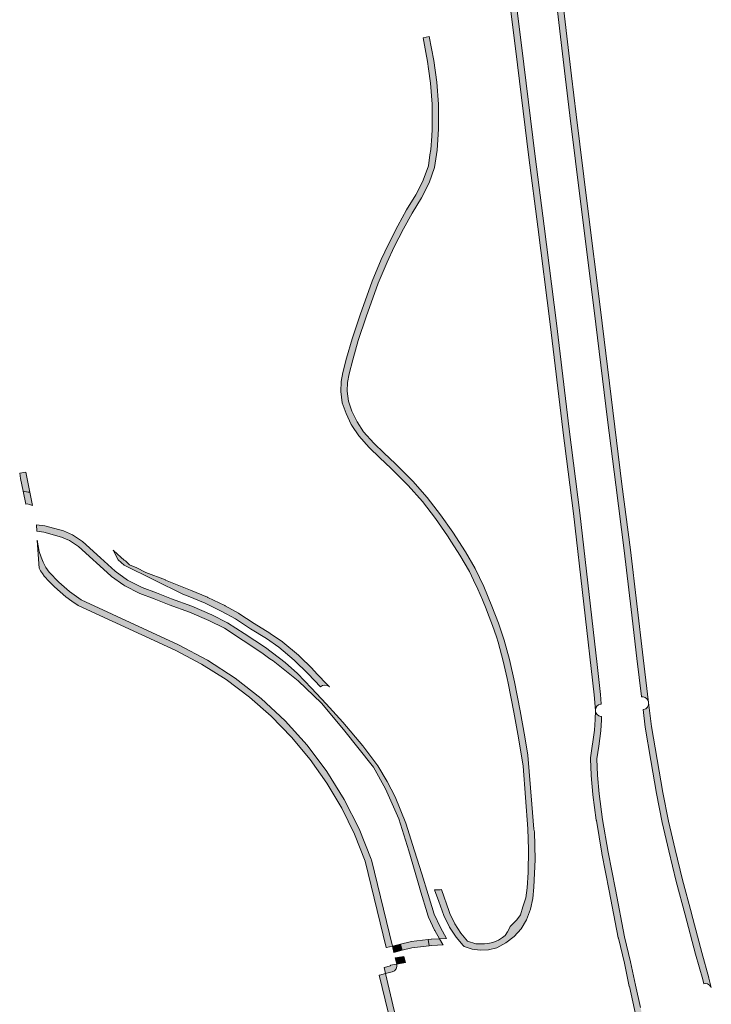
# Model space of a CAD drawing. Extents: x 98391 to 109703, y 464044 to 471306.
# Tile 24 of 31: x 104049 to 104157, y 470028 to 470183. Entities that reach past the tile are written whole.
import ezdxf

# ---------------------------------------------------------------- set-up
doc = ezdxf.new("R2010")
doc.units = 0
doc.layers.add('002 JA', color=3, linetype='Continuous', lineweight=20, true_color=0x00ff00)

msp = doc.modelspace()

# ---------------------------------------------------------------- hatches: boundary and pattern name
at = {"layer": '002 JA', "true_color": 0x00ff00}
for points in [[(104146.35, 470076.49), (104146.62, 470076.49), (104146.93, 470076.39), (104147.19, 470076.2), (104147.37, 470075.93), (104147.46, 470075.62), (104147.46, 470075.63), (104146.58, 470082.64), (104144.61, 470099.56), (104144.61, 470099.57), (104143.28, 470109.85), (104139.9, 470137.22), (104139.9, 470137.22), (104137.87, 470153.44), (104136.12, 470167.79), (104136.12, 470167.79), (104135.34, 470173.89), (104131.8, 470204.16), (104131.8, 470204.17), (104129.63, 470222.45), (104129.63, 470222.45), (104122.47, 470282.43), (104122.47, 470282.38), (104122.41, 470282.01), (104122.22, 470281.69), (104121.91, 470281.46), (104121.59, 470281.37), (104128.64, 470222.33), (104130.81, 470204.05), (104134.35, 470173.77), (104135.12, 470167.66), (104136.88, 470153.32), (104138.9, 470137.1), (104141.02, 470119.96), (104142.29, 470109.73), (104143.62, 470099.44), (104144.7, 470090.19), (104145.58, 470082.52), (104146.34, 470076.56), (104146.35, 470076.49)], [(104115.13, 470280.5), (104114.82, 470280.5), (104114.47, 470280.64), (104114.19, 470280.89), (104114.03, 470281.23), (104114.02, 470281.29), (104114.35, 470278.88), (104115.29, 470271.27), (104115.29, 470271.26), (104116.34, 470263.1), (104118.28, 470246.04), (104118.28, 470246.03), (104120.25, 470230.08), (104122.65, 470209.63), (104122.65, 470209.62), (104124.93, 470191.56), (104126.89, 470175.57), (104126.89, 470175.57), (104128.68, 470161.09), (104128.68, 470161.08), (104130.1, 470150.17), (104132.01, 470134.95), (104134.01, 470118.35), (104134.01, 470118.34), (104135.69, 470105.23), (104138.92, 470076.8), (104139.11, 470074.37), (104139.12, 470074.42), (104139.18, 470074.76), (104139.36, 470075.05), (104139.62, 470075.27), (104139.94, 470075.38), (104140.04, 470075.4), (104139.92, 470076.9), (104139.4, 470081.56), (104138.13, 470092.57), (104136.68, 470105.35), (104135.01, 470118.47), (104133.01, 470135.07), (104131.09, 470150.3), (104129.67, 470161.21), (104127.88, 470175.69), (104125.93, 470191.68), (104123.64, 470209.75), (104121.24, 470230.2), (104119.27, 470246.15), (104117.34, 470263.22), (104116.28, 470271.39), (104115.34, 470279.01), (104115.13, 470280.5)], [(104116.28, 470042.54), (104116.18, 470042.84), (104114.96, 470046.29), (104114.79, 470046.26), (104113.91, 470046.26), (104114.56, 470044.44), (104115.34, 470042.22), (104116.22, 470040.4), (104117.26, 470038.85), (104118.39, 470037.52), (104118.55, 470037.39), (104119.78, 470036.97), (104121.07, 470036.79), (104122.37, 470036.85), (104123.64, 470037.15), (104125.08, 470037.92), (104126.36, 470038.93), (104127.45, 470040.16), (104128.29, 470041.56), (104128.93, 470043.2), (104129.32, 470044.91), (104129.47, 470046.66), (104129.65, 470051.01), (104129.55, 470055.35), (104129.48, 470055.76), (104129.17, 470059.7), (104128.53, 470067.34), (104128.06, 470070.25), (104127.32, 470074.29), (104126.44, 470078.87), (104125.62, 470082.34), (104124.82, 470085.39), (104123.93, 470088.04), (104122.9, 470090.71), (104121.61, 470093.8), (104120.24, 470096.62), (104118.73, 470099.23), (104116.78, 470102.31), (104114.85, 470105.06), (104112.76, 470107.75), (104110.49, 470110.32), (104107.73, 470113.08), (104105.98, 470114.71), (104104.35, 470116.28), (104102.78, 470118.08), (104101.74, 470119.63), (104100.95, 470121.32), (104100.39, 470122.85), (104100.18, 470124.45), (104100.24, 470125.81), (104100.51, 470127.13), (104101.08, 470129.32), (104101.93, 470132.35), (104103.17, 470136.07), (104105.08, 470141.34), (104106.44, 470144.68), (104107.55, 470147.04), (104109.03, 470149.89), (104110.36, 470152.36), (104111.85, 470154.73), (104113.05, 470157.1), (104113.91, 470159.51), (104114.3, 470162.19), (104114.52, 470165.49), (104114.53, 470169.43), (104114.27, 470172.85), (104113.77, 470176.25), (104113.07, 470180.03), (104112.09, 470179.85), (104112.52, 470177.5), (104112.78, 470176.09), (104112.95, 470174.98), (104113.27, 470172.74), (104113.53, 470169.4), (104113.52, 470167.33), (104113.52, 470165.52), (104113.45, 470164.43), (104113.3, 470162.3), (104113.18, 470161.46), (104112.94, 470159.75), (104112.13, 470157.49), (104111.63, 470156.51), (104110.98, 470155.22), (104109.49, 470152.86), (104108.15, 470150.35), (104106.66, 470147.48), (104105.52, 470145.08), (104104.14, 470141.69), (104102.23, 470136.4), (104100.98, 470132.65), (104100.11, 470129.58), (104099.53, 470127.36), (104099.24, 470125.93), (104099.18, 470124.4), (104099.41, 470122.61), (104100.02, 470120.94), (104100.84, 470119.19), (104100.86, 470119.15), (104100.91, 470119.07), (104102.04, 470117.41), (104103.62, 470115.59), (104105.29, 470113.98), (104107.04, 470112.36), (104109.76, 470109.64), (104111.99, 470107.11), (104114.04, 470104.47), (104115.95, 470101.76), (104116.57, 470100.78), (104117.88, 470098.71), (104119.36, 470096.16), (104120.01, 470094.81), (104120.7, 470093.39), (104121.4, 470091.71), (104121.97, 470090.33), (104122.2, 470089.73), (104122.99, 470087.7), (104123.59, 470085.92), (104123.87, 470085.1), (104124.65, 470082.1), (104125.29, 470079.38), (104125.46, 470078.66), (104126.34, 470074.1), (104127.08, 470070.08), (104127.79, 470065.62), (104128.53, 470055.84), (104128.61, 470052.57), (104128.58, 470048.98), (104128.43, 470046.55), (104128.21, 470044.98), (104127.73, 470043.56), (104127.39, 470042.31), (104126.78, 470041.54), (104125.76, 470040.51), (104125.68, 470040.34), (104125.33, 470039.69), (104124.98, 470039.08), (104124.53, 470038.76), (104123.91, 470038.38), (104123.27, 470038.08), (104122.75, 470037.93), (104122.23, 470037.84), (104121.7, 470037.79), (104121.17, 470037.79), (104120.38, 470037.76), (104119.08, 470038.22), (104118.03, 470039.45), (104117.05, 470040.92), (104116.28, 470042.54)], [(104048.86, 470111.58), (104049, 470110.75), (104049.4, 470108.74), (104050.21, 470108.6), (104050.45, 470108.61), (104049.98, 470110.94), (104049.84, 470111.74), (104048.86, 470111.58)], [(104049.81, 470106.71), (104050.01, 470106.75), (104050.37, 470106.68), (104050.88, 470106.49), (104050.45, 470108.61), (104050.21, 470108.6), (104049.4, 470108.74), (104049.81, 470106.71)], [(104114.67, 470038.59), (104115.79, 470038.64), (104114.82, 470040.35), (104113.84, 470042.42), (104112.89, 470045.54), (104111.91, 470048.76), (104110.73, 470052.37), (104109.37, 470056.68), (104107.73, 470060.84), (104106.46, 470063.21), (104104.99, 470065.69), (104102.63, 470068.85), (104099.52, 470072.56), (104096.9, 470075.4), (104094.59, 470077.85), (104092.42, 470080.15), (104090.46, 470081.91), (104087.41, 470084.25), (104084.03, 470086.45), (104081.45, 470088.11), (104078.96, 470089.37), (104075.84, 470090.73), (104072.64, 470091.88), (104070.28, 470092.79), (104068.05, 470093.63), (104065.78, 470094.8), (104063.81, 470096.22), (104061.53, 470098.3), (104058.7, 470100.88), (104057.16, 470101.9), (104055.74, 470102.51), (104052.82, 470103.3), (104051.49, 470103.5), (104051.54, 470102.49), (104052.62, 470102.32), (104055.41, 470101.56), (104056.68, 470101.01), (104058.08, 470100.09), (104063.14, 470095.48), (104063.23, 470095.4), (104065.2, 470093.99), (104065.32, 470093.91), (104067.59, 470092.74), (104067.7, 470092.7), (104069.92, 470091.86), (104072.28, 470090.94), (104072.31, 470090.93), (104075.47, 470089.8), (104078.53, 470088.47), (104080.95, 470087.25), (104086.84, 470083.43), (104088.08, 470082.48), (104088.62, 470082.13), (104092.49, 470079.02), (104096.16, 470075.49), (104099.6, 470071.38), (104104.3, 470065.48), (104106.19, 470062.1), (104108.31, 470057.4), (104109.85, 470052.34), (104111.58, 470046.46), (104111.59, 470046.39), (104112.89, 470042.13), (104112.94, 470041.99), (104113.91, 470039.92), (104113.95, 470039.85), (104114.67, 470038.59)], [(104106.32, 470037.2), (104106.34, 470037.21), (104107.29, 470037.42), (104107.3, 470037.42), (104104, 470050.96), (104103.98, 470051.05), (104102.05, 470055.84), (104099.72, 470060.43), (104097, 470064.8), (104093.9, 470068.92), (104090.46, 470072.75), (104086.69, 470076.27), (104082.63, 470079.44), (104078.31, 470082.25), (104073.76, 470084.66), (104073.75, 470084.67), (104058.48, 470091.71), (104056.69, 470093.01), (104055.01, 470094.47), (104053.47, 470096.06), (104052.98, 470096.81), (104052.55, 470097.6), (104052.2, 470098.43), (104051.93, 470099.28), (104051.73, 470100.16), (104051.61, 470101.05), (104051.62, 470101.04), (104051.89, 470096.69), (104052.14, 470096.26), (104052.41, 470095.84), (104052.69, 470095.43), (104053.49, 470094.57), (104054.32, 470093.74), (104055.19, 470092.96), (104056.09, 470092.21), (104057.03, 470091.5), (104058, 470090.84), (104073.33, 470083.76), (104077.37, 470081.64), (104081.22, 470079.21), (104084.87, 470076.48), (104088.3, 470073.47), (104091.48, 470070.2), (104094.39, 470066.7), (104097.02, 470062.97), (104099.34, 470059.05), (104101.35, 470054.96), (104103.03, 470050.72), (104106.32, 470037.2)], [(104074.56, 470092.57), (104075.25, 470092.28), (104077.93, 470091.2), (104080.56, 470089.91), (104082.69, 470088.72), (104083.8, 470088), (104085.05, 470087.19), (104087.55, 470085.63), (104089.47, 470084.3), (104091.9, 470082.26), (104094.1, 470080.12), (104096.03, 470078.09), (104096.33, 470078.28), (104096.7, 470078.35), (104097.08, 470078.28), (104097.4, 470078.07), (104096.77, 470078.76), (104096.75, 470078.78), (104094.82, 470080.81), (104094.79, 470080.84), (104092.6, 470082.98), (104092.54, 470083.03), (104090.11, 470085.06), (104090.04, 470085.12), (104088.12, 470086.45), (104088.08, 470086.48), (104085.59, 470088.03), (104083.23, 470089.56), (104083.18, 470089.6), (104081.05, 470090.79), (104081, 470090.81), (104078.37, 470092.1), (104078.3, 470092.13), (104075.63, 470093.21), (104071.74, 470094.82), (104071.72, 470094.83), (104068.64, 470096.01), (104067.11, 470096.76), (104066.95, 470096.86), (104066.07, 470097.22), (104065.45, 470097.81), (104065.21, 470097.96), (104063.6, 470099.4), (104063.49, 470099.51), (104064.28, 470097.98), (104065.25, 470097.15), (104074.56, 470092.57)], [(104147.46, 470075.62), (104147.44, 470075.25), (104147.27, 470074.91), (104147, 470074.65), (104146.64, 470074.52), (104146.59, 470074.51), (104146.93, 470071.74), (104147.78, 470066.53), (104148.71, 470061.34), (104149.6, 470056.82), (104150.62, 470052.35), (104151.78, 470047.56), (104153.19, 470042.31), (104154.82, 470036.18), (104155.94, 470032.17), (104156.1, 470031.52), (104156.32, 470031.57), (104156.68, 470031.51), (104157, 470031.32), (104157.23, 470031.02), (104157.28, 470030.92), (104156.91, 470032.41), (104156.9, 470032.44), (104155.79, 470036.44), (104154.16, 470042.56), (104154.16, 470042.57), (104152.74, 470047.81), (104151.59, 470052.58), (104150.58, 470057.03), (104149.69, 470061.53), (104148.77, 470066.7), (104147.92, 470071.88), (104147.46, 470075.62), (104147.46, 470075.62)], [(104139.11, 470074.37), (104139.07, 470072.97), (104138.97, 470071.28), (104138.35, 470066.95), (104138.34, 470066.77), (104138.44, 470064.21), (104138.44, 470064.15), (104138.73, 470061.19), (104138.73, 470061.16), (104139.25, 470057.15), (104139.26, 470057.11), (104140.1, 470051.98), (104140.11, 470051.95), (104141.26, 470046.11), (104142.7, 470038.7), (104142.71, 470038.66), (104143.65, 470034.74), (104144.42, 470031.11), (104144.43, 470031.11), (104145.75, 470025.11), (104145.76, 470025.08), (104146.3, 470022.91), (104146.68, 470019.35), (104146.55, 470017.42), (104146.56, 470017.46), (104146.69, 470017.81), (104146.94, 470018.1), (104147.27, 470018.27), (104147.62, 470018.3), (104147.68, 470019.37), (104147.48, 470021.21), (104147.29, 470023.08), (104146.73, 470025.33), (104146.18, 470027.81), (104145.4, 470031.32), (104144.63, 470034.96), (104143.68, 470038.89), (104142.25, 470046.3), (104141.09, 470052.14), (104140.24, 470057.28), (104139.72, 470061.28), (104139.44, 470064.25), (104139.34, 470066.81), (104139.63, 470068.77), (104139.97, 470071.18), (104140.07, 470072.92), (104140.09, 470073.41), (104139.96, 470073.41), (104139.64, 470073.51), (104139.38, 470073.72), (104139.2, 470074), (104139.12, 470074.32), (104139.11, 470074.37)], [(104108.8, 470036.77), (104110.34, 470037.15), (104113.04, 470037.48), (104112.88, 470038.46), (104110.22, 470038.15), (104110.09, 470038.12), (104108.53, 470037.73), (104108.8, 470036.77)], [(104115.24, 470037.62), (104115.2, 470037.67), (104114.67, 470038.59), (104113.42, 470038.53), (104113.35, 470038.52), (104112.88, 470038.46), (104113.04, 470037.48), (104113.47, 470037.53), (104115.24, 470037.62)], [(104108.8, 470036.77), (104108.53, 470037.73), (104107.3, 470037.42), (104107.53, 470036.45), (104108.8, 470036.77)], [(104109.33, 470034.84), (104109.06, 470035.81), (104107.74, 470035.6), (104107.98, 470034.62), (104109.33, 470034.84)], [(104107.98, 470034.62), (104106.99, 470034.46), (104107.01, 470034.36), (104105.97, 470034.1), (104106.2, 470033.12), (104107.26, 470033.39), (104107.61, 470033.56), (104107.87, 470033.84), (104108, 470034.21), (104107.99, 470034.6), (104107.98, 470034.62)], [(104106.2, 470033.12), (104105.25, 470032.88), (104105.23, 470032.88), (104106.61, 470027.07), (104108.12, 470021.22), (104111.93, 470008.54), (104111.96, 470008.55), (104112.34, 470008.58), (104112.71, 470008.46), (104113, 470008.21), (104113.18, 470007.87), (104113.18, 470007.87), (104109.08, 470021.49), (104107.58, 470027.31), (104106.2, 470033.12)]]:
    msp.add_hatch(color=3, dxfattribs=at).paths.add_polyline_path(points)

# ---------------------------------------------------------------- linework, layer by layer
at = {"layer": '002 JA', "color": 54, "true_color": 0x00c000}
for points in [[(104130.81, 470204.05), (104134.35, 470173.77), (104135.12, 470167.66), (104136.88, 470153.32), (104138.9, 470137.1), (104141.02, 470119.96), (104142.29, 470109.73), (104143.62, 470099.44), (104144.7, 470090.19), (104145.58, 470082.52), (104146.34, 470076.56), (104146.35, 470076.49), (104146.35, 470076.49), (104146.62, 470076.49), (104146.93, 470076.39), (104147.19, 470076.2), (104147.37, 470075.93), (104147.46, 470075.62), (104147.46, 470075.63), (104146.58, 470082.64), (104144.61, 470099.56), (104144.61, 470099.57), (104143.28, 470109.85), (104139.9, 470137.22), (104139.9, 470137.22), (104137.87, 470153.44), (104136.12, 470167.79), (104136.12, 470167.79), (104135.34, 470173.89), (104131.8, 470204.16)], [(104124.93, 470191.56), (104126.89, 470175.57), (104126.89, 470175.57), (104128.68, 470161.09), (104128.68, 470161.08), (104130.1, 470150.17), (104132.01, 470134.95), (104134.01, 470118.35), (104134.01, 470118.34), (104135.69, 470105.23), (104138.92, 470076.8), (104139.11, 470074.37), (104139.12, 470074.42), (104139.18, 470074.76), (104139.36, 470075.05), (104139.62, 470075.27), (104139.94, 470075.38), (104140.04, 470075.4), (104139.92, 470076.9), (104139.4, 470081.56), (104138.13, 470092.57), (104136.68, 470105.35), (104135.01, 470118.47), (104133.01, 470135.07), (104131.09, 470150.3), (104129.67, 470161.21), (104127.88, 470175.69), (104125.93, 470191.68)], [(104146.18, 470027.81), (104145.4, 470031.32), (104144.63, 470034.96), (104143.68, 470038.89), (104142.25, 470046.3), (104141.09, 470052.14), (104140.24, 470057.28), (104139.72, 470061.28), (104139.44, 470064.25), (104139.34, 470066.81), (104139.63, 470068.77), (104139.97, 470071.18), (104140.07, 470072.92), (104140.09, 470073.41), (104139.96, 470073.41), (104139.64, 470073.51), (104139.38, 470073.72), (104139.2, 470074), (104139.12, 470074.32), (104139.11, 470074.37), (104139.11, 470074.37), (104139.07, 470072.97), (104138.97, 470071.28), (104138.35, 470066.95), (104138.34, 470066.77), (104138.44, 470064.21), (104138.44, 470064.15), (104138.73, 470061.19), (104138.73, 470061.16), (104139.25, 470057.15), (104139.26, 470057.11), (104140.1, 470051.98), (104140.11, 470051.95), (104141.26, 470046.11), (104142.7, 470038.7), (104142.71, 470038.66), (104143.65, 470034.74), (104144.42, 470031.11), (104144.43, 470031.11), (104145.75, 470025.11)]]:
    msp.add_lwpolyline(points, dxfattribs=at)
for points in [[(104116.28, 470042.54), (104116.18, 470042.84), (104114.96, 470046.29), (104114.79, 470046.26), (104113.91, 470046.26), (104114.56, 470044.44), (104115.34, 470042.22), (104116.22, 470040.4), (104117.26, 470038.85), (104118.39, 470037.52), (104118.55, 470037.39), (104119.78, 470036.97), (104121.07, 470036.79), (104122.37, 470036.85), (104123.64, 470037.15), (104125.08, 470037.92), (104126.36, 470038.93), (104127.45, 470040.16), (104128.29, 470041.56), (104128.93, 470043.2), (104129.32, 470044.91), (104129.47, 470046.66), (104129.65, 470051.01), (104129.55, 470055.35), (104129.48, 470055.76), (104129.17, 470059.7), (104128.53, 470067.34), (104128.06, 470070.25), (104127.32, 470074.29), (104126.44, 470078.87), (104125.62, 470082.34), (104124.82, 470085.39), (104123.93, 470088.04), (104122.9, 470090.71), (104121.61, 470093.8), (104120.24, 470096.62), (104118.73, 470099.23), (104116.78, 470102.31), (104114.85, 470105.06), (104112.76, 470107.75), (104110.49, 470110.32), (104107.73, 470113.08), (104105.98, 470114.71), (104104.35, 470116.28), (104102.78, 470118.08), (104101.74, 470119.63), (104100.95, 470121.32), (104100.39, 470122.85), (104100.18, 470124.45), (104100.24, 470125.81), (104100.51, 470127.13), (104101.08, 470129.32), (104101.93, 470132.35), (104103.17, 470136.07), (104105.08, 470141.34), (104106.44, 470144.68), (104107.55, 470147.04), (104109.03, 470149.89), (104110.36, 470152.36), (104111.85, 470154.73), (104113.05, 470157.1), (104113.91, 470159.51), (104114.3, 470162.19), (104114.52, 470165.49), (104114.53, 470169.43), (104114.27, 470172.85), (104113.77, 470176.25), (104113.07, 470180.03), (104112.09, 470179.85), (104112.52, 470177.5), (104112.78, 470176.09), (104112.95, 470174.98), (104113.27, 470172.74), (104113.53, 470169.4), (104113.52, 470167.33), (104113.52, 470165.52), (104113.45, 470164.43), (104113.3, 470162.3), (104113.18, 470161.46), (104112.94, 470159.75), (104112.13, 470157.49), (104111.63, 470156.51), (104110.98, 470155.22), (104109.49, 470152.86), (104108.15, 470150.35), (104106.66, 470147.48), (104105.52, 470145.08), (104104.14, 470141.69), (104102.23, 470136.4), (104100.98, 470132.65), (104100.11, 470129.58), (104099.53, 470127.36), (104099.24, 470125.93), (104099.18, 470124.4), (104099.41, 470122.61), (104100.02, 470120.94), (104100.84, 470119.19), (104100.86, 470119.15), (104100.91, 470119.07), (104102.04, 470117.41), (104103.62, 470115.59), (104105.29, 470113.98), (104107.04, 470112.36), (104109.76, 470109.64), (104111.99, 470107.11), (104114.04, 470104.47), (104115.95, 470101.76), (104116.57, 470100.78), (104117.88, 470098.71), (104119.36, 470096.16), (104120.01, 470094.81), (104120.7, 470093.39), (104121.4, 470091.71), (104121.97, 470090.33), (104122.2, 470089.73), (104122.99, 470087.7), (104123.59, 470085.92), (104123.87, 470085.1), (104124.65, 470082.1), (104125.29, 470079.38), (104125.46, 470078.66), (104126.34, 470074.1), (104127.08, 470070.08), (104127.79, 470065.62), (104128.53, 470055.84), (104128.61, 470052.57), (104128.58, 470048.98), (104128.43, 470046.55), (104128.21, 470044.98), (104127.73, 470043.56), (104127.39, 470042.31), (104126.78, 470041.54), (104125.76, 470040.51), (104125.68, 470040.34), (104125.33, 470039.69), (104124.98, 470039.08), (104124.53, 470038.76), (104123.91, 470038.38), (104123.27, 470038.08), (104122.75, 470037.93), (104122.23, 470037.84), (104121.7, 470037.79), (104121.17, 470037.79), (104120.38, 470037.76), (104119.08, 470038.22), (104118.03, 470039.45), (104117.05, 470040.92), (104116.28, 470042.54)], [(104048.86, 470111.58), (104049, 470110.75), (104049.4, 470108.74), (104050.21, 470108.6), (104050.45, 470108.61), (104049.98, 470110.94), (104049.84, 470111.74), (104048.86, 470111.58)], [(104049.81, 470106.71), (104050.01, 470106.75), (104050.37, 470106.68), (104050.88, 470106.49), (104050.45, 470108.61), (104050.21, 470108.6), (104049.4, 470108.74), (104049.81, 470106.71)], [(104114.67, 470038.59), (104115.79, 470038.64), (104114.82, 470040.35), (104113.84, 470042.42), (104112.89, 470045.54), (104111.91, 470048.76), (104110.73, 470052.37), (104109.37, 470056.68), (104107.73, 470060.84), (104106.46, 470063.21), (104104.99, 470065.69), (104102.63, 470068.85), (104099.52, 470072.56), (104096.9, 470075.4), (104094.59, 470077.85), (104092.42, 470080.15), (104090.46, 470081.91), (104087.41, 470084.25), (104084.03, 470086.45), (104081.45, 470088.11), (104078.96, 470089.37), (104075.84, 470090.73), (104072.64, 470091.88), (104070.28, 470092.79), (104068.05, 470093.63), (104065.78, 470094.8), (104063.81, 470096.22), (104061.53, 470098.3), (104058.7, 470100.88), (104057.16, 470101.9), (104055.74, 470102.51), (104052.82, 470103.3), (104051.49, 470103.5), (104051.54, 470102.49), (104052.62, 470102.32), (104055.41, 470101.56), (104056.68, 470101.01), (104058.08, 470100.09), (104063.14, 470095.48), (104063.23, 470095.4), (104065.2, 470093.99), (104065.32, 470093.91), (104067.59, 470092.74), (104067.7, 470092.7), (104069.92, 470091.86), (104072.28, 470090.94), (104072.31, 470090.93), (104075.47, 470089.8), (104078.53, 470088.47), (104080.95, 470087.25), (104086.84, 470083.43), (104088.08, 470082.48), (104088.62, 470082.13), (104092.49, 470079.02), (104096.16, 470075.49), (104099.6, 470071.38), (104104.3, 470065.48), (104106.19, 470062.1), (104108.31, 470057.4), (104109.85, 470052.34), (104111.58, 470046.46), (104111.59, 470046.39), (104112.89, 470042.13), (104112.94, 470041.99), (104113.91, 470039.92), (104113.95, 470039.85), (104114.67, 470038.59)], [(104106.32, 470037.2), (104106.34, 470037.21), (104107.29, 470037.42), (104107.3, 470037.42), (104104, 470050.96), (104103.98, 470051.05), (104102.05, 470055.84), (104099.72, 470060.43), (104097, 470064.8), (104093.9, 470068.92), (104090.46, 470072.75), (104086.69, 470076.27), (104082.63, 470079.44), (104078.31, 470082.25), (104073.76, 470084.66), (104073.75, 470084.67), (104058.48, 470091.71), (104056.69, 470093.01), (104055.01, 470094.47), (104053.47, 470096.06), (104052.98, 470096.81), (104052.55, 470097.6), (104052.2, 470098.43), (104051.93, 470099.28), (104051.73, 470100.16), (104051.61, 470101.05), (104051.62, 470101.04), (104051.89, 470096.69), (104052.14, 470096.26), (104052.41, 470095.84), (104052.69, 470095.43), (104053.49, 470094.57), (104054.32, 470093.74), (104055.19, 470092.96), (104056.09, 470092.21), (104057.03, 470091.5), (104058, 470090.84), (104073.33, 470083.76), (104077.37, 470081.64), (104081.22, 470079.21), (104084.87, 470076.48), (104088.3, 470073.47), (104091.48, 470070.2), (104094.39, 470066.7), (104097.02, 470062.97), (104099.34, 470059.05), (104101.35, 470054.96), (104103.03, 470050.72), (104106.32, 470037.2)], [(104074.56, 470092.57), (104075.25, 470092.28), (104077.93, 470091.2), (104080.56, 470089.91), (104082.69, 470088.72), (104083.8, 470088), (104085.05, 470087.19), (104087.55, 470085.63), (104089.47, 470084.3), (104091.9, 470082.26), (104094.1, 470080.12), (104096.03, 470078.09), (104096.33, 470078.28), (104096.7, 470078.35), (104097.08, 470078.28), (104097.4, 470078.07), (104096.77, 470078.76), (104096.75, 470078.78), (104094.82, 470080.81), (104094.79, 470080.84), (104092.6, 470082.98), (104092.54, 470083.03), (104090.11, 470085.06), (104090.04, 470085.12), (104088.12, 470086.45), (104088.08, 470086.48), (104085.59, 470088.03), (104083.23, 470089.56), (104083.18, 470089.6), (104081.05, 470090.79), (104081, 470090.81), (104078.37, 470092.1), (104078.3, 470092.13), (104075.63, 470093.21), (104071.74, 470094.82), (104071.72, 470094.83), (104068.64, 470096.01), (104067.11, 470096.76), (104066.95, 470096.86), (104066.07, 470097.22), (104065.45, 470097.81), (104065.21, 470097.96), (104063.6, 470099.4), (104063.49, 470099.51), (104064.28, 470097.98), (104065.25, 470097.15), (104074.56, 470092.57)], [(104147.46, 470075.62), (104147.44, 470075.25), (104147.27, 470074.91), (104147, 470074.65), (104146.64, 470074.52), (104146.59, 470074.51), (104146.93, 470071.74), (104147.78, 470066.53), (104148.71, 470061.34), (104149.6, 470056.82), (104150.62, 470052.35), (104151.78, 470047.56), (104153.19, 470042.31), (104154.82, 470036.18), (104155.94, 470032.17), (104156.1, 470031.52), (104156.32, 470031.57), (104156.68, 470031.51), (104157, 470031.32), (104157.23, 470031.02), (104157.28, 470030.92), (104156.91, 470032.41), (104156.9, 470032.44), (104155.79, 470036.44), (104154.16, 470042.56), (104154.16, 470042.57), (104152.74, 470047.81), (104151.59, 470052.58), (104150.58, 470057.03), (104149.69, 470061.53), (104148.77, 470066.7), (104147.92, 470071.88), (104147.46, 470075.62), (104147.46, 470075.62)], [(104108.8, 470036.77), (104110.34, 470037.15), (104113.04, 470037.48), (104112.88, 470038.46), (104110.22, 470038.15), (104110.09, 470038.12), (104108.53, 470037.73), (104108.8, 470036.77)], [(104115.24, 470037.62), (104115.2, 470037.67), (104114.67, 470038.59), (104113.42, 470038.53), (104113.35, 470038.52), (104112.88, 470038.46), (104113.04, 470037.48), (104113.47, 470037.53), (104115.24, 470037.62)], [(104108.8, 470036.77), (104108.53, 470037.73), (104107.3, 470037.42), (104107.53, 470036.45), (104108.8, 470036.77)], [(104109.33, 470034.84), (104109.06, 470035.81), (104107.74, 470035.6), (104107.98, 470034.62), (104109.33, 470034.84)], [(104107.98, 470034.62), (104106.99, 470034.46), (104107.01, 470034.36), (104105.97, 470034.1), (104106.2, 470033.12), (104107.26, 470033.39), (104107.61, 470033.56), (104107.87, 470033.84), (104108, 470034.21), (104107.99, 470034.6), (104107.98, 470034.62)], [(104106.2, 470033.12), (104105.25, 470032.88), (104105.23, 470032.88), (104106.61, 470027.07), (104108.12, 470021.22), (104111.93, 470008.54), (104111.96, 470008.55), (104112.34, 470008.58), (104112.71, 470008.46), (104113, 470008.21), (104113.18, 470007.87), (104113.18, 470007.87), (104109.08, 470021.49), (104107.58, 470027.31), (104106.2, 470033.12)]]:
    msp.add_lwpolyline(points, close=True, dxfattribs=at)

doc.saveas('drawing.dxf')
